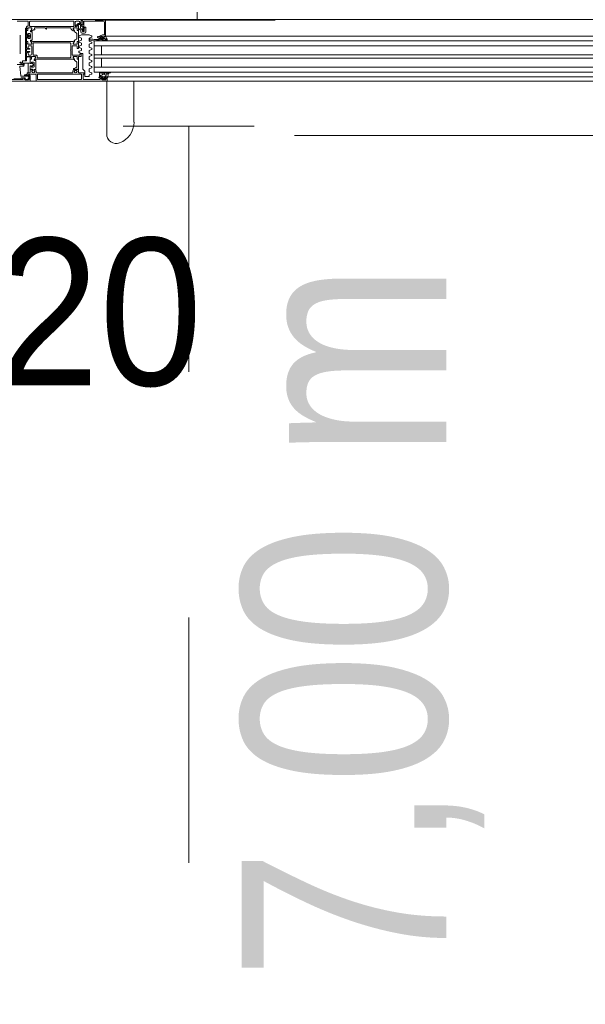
# Model space of a CAD drawing. Header units: centimetres. Extents: x -2424 to 2260, y -130 to 3012.
# Tile 41 of 81: x 392 to 461, y 900 to 1020. Entities that reach past the tile are written whole.
import ezdxf

# ---------------------------------------------------------------- set-up
doc = ezdxf.new("R2010")
doc.units = ezdxf.units.CM
doc.linetypes.add('Dash', pattern=[60, 30, -30])
doc.linetypes.add('Długa kreska', pattern=[142.875, 95.25, -47.625])
for name, color, linetype, lineweight in [('A-DETL', 90, 'Continuous', 9), ('A-DETL-GENF', 92, 'Continuous', 13), ('A-DOOR', 31, 'Continuous', 13), ('G-ANNO-TEXT', 231, 'Continuous', 13)]:
    doc.layers.add(name, color=color, linetype=linetype, lineweight=lineweight)
doc.styles.add('Arial', font='arial.ttf', dxfattribs={"width": 0.9, "height": 18})
doc.styles.add('Arial Narrow_3', font='ARIALN.TTF', dxfattribs={"height": 25})

msp = doc.modelspace()

# ---------------------------------------------------------------- linework, layer by layer
at = {"layer": 'A-DETL', "color": 251, "linetype": 'Dash', "lineweight": 9}
for p, q in [((423.39, 1019.9), (401.39, 1019.9)), ((420.84, 1006.95), (404.84, 1006.95))]:
    msp.add_line(p, q, dxfattribs=at)
at = {"layer": 'A-DETL', "color": 251, "linetype": 'Długa kreska', "lineweight": 9}
msp.add_line((1235.38, 1005.83), (294.38, 1005.83), dxfattribs=at)
at = {"layer": 'A-DETL', "color": 251, "linetype": 'Dash', "lineweight": 9}
for points, knots in [([(-555.62, 1472.57), (-478.91, 1472.57), (-450.62, 1472.57), (-439.12, 1472.57), (-439.12, 1461.07), (-439.12, 1432.79), (-439.12, 1329.11), (-439.12, 1326.28), (-439.12, 1289.33), (-402.17, 1289.33), (-399.34, 1289.33), (54.38, 1289.33), (347.2, 1289.33), (391.67, 1289.33), (413.88, 1267.11), (413.88, 1211.15), (413.88, 1019.9)], [0, 0, 0, 0, 1.274059, 1.834911, 2.395763, 3.964714, 5.438832, 7.007784, 7.847024, 8.686264, 14.083246, 22.278473, 30.929004, 34.961158, 36.402966, 39.45005, 39.45005, 39.45005, 39.45005]), ([(412.84, 1006.95), (412.84, 497.96), (412.84, 435.33), (370.99, 410.92), (291.38, 409.33)], [0, 0, 0, 0, 6.781245, 8.866954, 8.866954, 8.866954, 8.866954])]:
    msp.add_open_spline(points, degree=3, knots=knots, dxfattribs=at)
at = {"layer": 'A-DETL-GENF', "color": 251, "lineweight": 9}
for p, q in [((489.38, 1019.98), (338.38, 1019.98)), ((406.23, 1017.98), (472.96, 1017.98)), ((468.38, 1017.38), (406.23, 1017.38)), ((468.38, 1016.78), (406.23, 1016.78)), ((468.38, 1015.68), (406.23, 1015.68)), ((468.38, 1015.28), (406.23, 1015.28)), ((468.38, 1014.18), (406.23, 1014.18)), ((468.38, 1013.58), (406.23, 1013.58)), ((468.38, 1012.98), (406.23, 1012.98)), ((339.28, 1012.48), (488.48, 1012.48))]:
    msp.add_line(p, q, dxfattribs=at)
at = {"layer": 'A-DOOR', "color": 251, "lineweight": 9}
for p, q in [((393.18, 1019.81), (391.89, 1019.81)), ((393.03, 1018.98), (393.03, 1019.12)), ((393.05, 1018.9), (393.05, 1018.95)), ((393.08, 1019.17), (393.18, 1019.17)), ((393.19, 1018.96), (393.19, 1018.69)), ((393.19, 1018.92), (393.19, 1018.68)), ((393.63, 1018.98), (393.21, 1018.98)), ((393.23, 1019.22), (393.23, 1019.76)), ((393.57, 1018.97), (393.24, 1018.97)), ((393.4, 1019.73), (393.4, 1019.2)), ((398.75, 1019.78), (393.45, 1019.78)), ((393.45, 1019.15), (398.75, 1019.15)), ((393.98, 1018.94), (394.02, 1018.75)), ((395.26, 1018.98), (394.01, 1018.98)), ((395.28, 1018.95), (395.28, 1018.96)), ((398.38, 1018.98), (395.45, 1018.98)), ((399.2, 1018.98), (398.78, 1018.98)), ((398.8, 1019.2), (398.8, 1019.73)), ((398.83, 1018.97), (399.17, 1018.97)), ((398.97, 1019.7), (398.97, 1019.19)), ((399.02, 1019.29), (399.14, 1019.36)), ((399.02, 1019.14), (399.13, 1019.14)), ((399.19, 1019.23), (399.03, 1019.25)), ((399.41, 1019.8), (399.07, 1019.8)), ((399.17, 1019.37), (399.47, 1019.37)), ((399.21, 1019.26), (399.21, 1019.25)), ((399.22, 1018.69), (399.22, 1018.96)), ((399.22, 1018.92), (399.22, 1018.68)), ((399.36, 1019.28), (399.23, 1019.28)), ((399.24, 1019.49), (399.44, 1019.56)), ((399.47, 1019.45), (399.25, 1019.45)), ((399.36, 1018.95), (399.36, 1018.9)), ((399.38, 1019.03), (399.38, 1019.26)), ((399.38, 1019.23), (399.38, 1018.98)), ((399.61, 1019.38), (399.61, 1019.19)), ((399.61, 1019.09), (399.61, 1019.02)), ((399.83, 1019.19), (399.73, 1019.19)), ((399.88, 1019.38), (399.88, 1019.81)), ((399.88, 1018.69), (399.88, 1019.14)), ((402.38, 1019.81), (400.07, 1019.81)), ((400.14, 1019.08), (400.23, 1019.08)), ((400.25, 1019.06), (400.25, 1018.48)), ((402.53, 1019.98), (408.03, 1019.98)), ((402.53, 1018.18), (402.53, 1019.66)), ((392.23, 1015.8), (392.23, 1018.1)), ((392.88, 1018.88), (392.88, 1017.08)), ((393.02, 1017.95), (393.02, 1018)), ((393.03, 1018.69), (393.03, 1018.88)), ((393.03, 1018.6), (393.03, 1018.23)), ((393.03, 1017.72), (393.03, 1017.35)), ((393.05, 1018.03), (393.36, 1018.03)), ((393.36, 1017.92), (393.05, 1017.92)), ((393.16, 1018.66), (393.06, 1018.66)), ((393.16, 1018.65), (393.08, 1018.65)), ((393.1, 1018.14), (393.15, 1018.13)), ((393.15, 1017.82), (393.1, 1017.81)), ((393.18, 1018.15), (393.18, 1018.23)), ((393.18, 1017.73), (393.18, 1017.8)), ((393.37, 1018.1), (393.2, 1018.15)), ((393.2, 1017.8), (393.37, 1017.85)), ((393.23, 1018.28), (393.41, 1018.28)), ((393.39, 1018.06), (393.39, 1018.07)), ((393.39, 1017.88), (393.39, 1017.89)), ((393.51, 1018.18), (393.51, 1017.78)), ((393.52, 1018.59), (393.66, 1018.82)), ((393.52, 1018.5), (393.52, 1018.57)), ((393.69, 1018.48), (393.54, 1018.48)), ((393.71, 1017.5), (393.71, 1018.46)), ((393.99, 1018.72), (393.83, 1018.72)), ((395.43, 1018.83), (395.4, 1018.83)), ((398.88, 1018.59), (398.75, 1018.82)), ((398.89, 1018.52), (398.89, 1018.57)), ((399.11, 1018.34), (398.94, 1018.44)), ((399.16, 1017.7), (399.16, 1018.25)), ((399.35, 1018.66), (399.25, 1018.66)), ((399.25, 1018.65), (399.33, 1018.65)), ((399.38, 1018.88), (399.38, 1018.69)), ((399.38, 1018.6), (399.38, 1017.35)), ((399.4, 1017.88), (399.4, 1017.95)), ((399.43, 1017.99), (399.74, 1018.12)), ((399.72, 1017.72), (399.43, 1017.84)), ((399.59, 1018.73), (399.51, 1018.79)), ((399.65, 1018.48), (399.65, 1018.62)), ((399.67, 1018.9), (399.78, 1018.82)), ((399.76, 1018.13), (400.64, 1018.13)), ((400.1, 1018.33), (399.8, 1018.33)), ((399.85, 1018.7), (399.85, 1018.58)), ((399.91, 1018.6), (399.88, 1018.66)), ((399.9, 1018.53), (400.01, 1018.53)), ((400, 1018.58), (399.96, 1018.58)), ((400.05, 1018.66), (400.05, 1018.63)), ((400.66, 1018.12), (400.97, 1017.99)), ((400.97, 1017.84), (400.68, 1017.72)), ((401, 1017.88), (401, 1017.95)), ((401.68, 1017.83), (401.68, 1017.86)), ((401.71, 1017.9), (402.31, 1018.12)), ((402.21, 1017.95), (401.74, 1017.78)), ((402.18, 1017.92), (402.21, 1017.92)), ((402.23, 1017.89), (402.25, 1017.79)), ((402.28, 1017.83), (402.28, 1017.9)), ((402.28, 1017.76), (402.49, 1017.76)), ((402.33, 1018.13), (402.48, 1018.13)), ((402.43, 1017.78), (402.33, 1017.78)), ((402.48, 1017.93), (402.48, 1017.83)), ((402.52, 1017.79), (402.51, 1017.88)), ((402.63, 1017.98), (402.53, 1017.98)), ((402.53, 1017.92), (402.67, 1017.94)), ((402.63, 1017.98), (408.03, 1017.98)), ((392.88, 1016.97), (392.88, 1015.08)), ((393.03, 1017.08), (393.03, 1017.27)), ((393.03, 1016.54), (393.03, 1016.98)), ((393.05, 1017), (393.05, 1017.05)), ((393.06, 1017.3), (393.16, 1017.3)), ((393.08, 1017.3), (393.16, 1017.3)), ((393.19, 1017.27), (393.19, 1017.03)), ((393.19, 1017.27), (393.19, 1017)), ((393.21, 1016.98), (393.63, 1016.98)), ((393.41, 1017.68), (393.23, 1017.68)), ((393.24, 1016.98), (393.57, 1016.98)), ((393.56, 1016.8), (393.31, 1016.8)), ((393.52, 1017.38), (393.52, 1017.46)), ((393.66, 1017.13), (393.52, 1017.36)), ((393.54, 1017.48), (393.69, 1017.48)), ((393.66, 1016.28), (393.66, 1016.7)), ((393.75, 1017.3), (398.66, 1017.3)), ((393.83, 1017.08), (393.83, 1015.68)), ((398.36, 1017.13), (393.88, 1017.13)), ((398.41, 1016.28), (398.41, 1017.08)), ((398.58, 1016.75), (398.58, 1015.71)), ((399.1, 1016.8), (398.63, 1016.8)), ((398.75, 1017.13), (398.88, 1017.36)), ((398.78, 1016.98), (399.2, 1016.98)), ((399.17, 1016.98), (398.83, 1016.98)), ((398.89, 1017.38), (398.89, 1017.43)), ((398.94, 1017.52), (399.11, 1017.61)), ((399.22, 1017.27), (399.22, 1017.03)), ((399.22, 1017), (399.22, 1017.27)), ((399.33, 1017.3), (399.25, 1017.3)), ((399.25, 1017.3), (399.35, 1017.3)), ((399.36, 1017.05), (399.36, 1017)), ((399.38, 1017.27), (399.38, 1017.08)), ((399.38, 1016.98), (399.38, 1016.51)), ((399.4, 1017.26), (399.4, 1017.32)), ((399.4, 1016.63), (399.4, 1016.69)), ((399.43, 1017.37), (399.72, 1017.49)), ((399.72, 1017.09), (399.43, 1017.21)), ((399.43, 1016.74), (399.72, 1016.86)), ((399.72, 1016.47), (399.43, 1016.58)), ((399.75, 1017.53), (399.75, 1017.67)), ((399.75, 1016.91), (399.75, 1017.05)), ((400.65, 1017.67), (400.65, 1017.41)), ((400.65, 1016.92), (400.65, 1016.66)), ((400.68, 1017.36), (400.97, 1017.24)), ((400.97, 1017.09), (400.68, 1016.97)), ((400.68, 1016.61), (400.97, 1016.49)), ((401, 1017.13), (401, 1017.2)), ((408.03, 1016.78), (401.28, 1016.78)), ((402.04, 1017.69), (401.61, 1017.44)), ((401.64, 1017.53), (401.88, 1017.67)), ((402.06, 1017.54), (401.64, 1017.4)), ((402.19, 1017.7), (402.09, 1017.7)), ((402.23, 1017.53), (402.19, 1017.59)), ((402.43, 1017.41), (402.27, 1017.5)), ((402.46, 1017.5), (402.34, 1017.57)), ((402.75, 1017.39), (402.49, 1017.39)), ((402.77, 1017.48), (402.54, 1017.48)), ((402.74, 1017.54), (402.81, 1017.41)), ((393.02, 1016.11), (393.02, 1016.35)), ((393.03, 1015.53), (393.03, 1015.92)), ((393.05, 1016.38), (393.39, 1016.38)), ((393.39, 1016.08), (393.05, 1016.08)), ((393.22, 1016.48), (393.07, 1016.48)), ((393.07, 1015.98), (393.22, 1015.98)), ((393.48, 1015.48), (393.08, 1015.48)), ((393.4, 1016.44), (393.26, 1016.5)), ((393.26, 1015.95), (393.4, 1016.02)), ((393.31, 1015.66), (393.56, 1015.66)), ((393.42, 1016.41), (393.42, 1016.41)), ((393.42, 1016.04), (393.42, 1016.05)), ((393.48, 1015.19), (393.48, 1015.38)), ((393.5, 1015.4), (393.5, 1015.45)), ((393.64, 1015.46), (393.64, 1015.19)), ((393.64, 1015.42), (393.64, 1015.18)), ((393.66, 1015.76), (393.66, 1016.18)), ((394.08, 1015.48), (393.66, 1015.48)), ((394.02, 1015.47), (393.69, 1015.47)), ((393.88, 1015.63), (394.25, 1015.63)), ((393.97, 1015.09), (394.11, 1015.32)), ((394.3, 1015.58), (394.3, 1015.38)), ((394.35, 1015.33), (398.36, 1015.33)), ((398.41, 1015.38), (398.41, 1016.18)), ((398.63, 1015.66), (399.48, 1015.66)), ((398.88, 1015.09), (398.75, 1015.32)), ((399.2, 1015.48), (398.78, 1015.48)), ((398.83, 1015.47), (399.17, 1015.47)), ((399.22, 1015.19), (399.22, 1015.46)), ((399.22, 1015.42), (399.22, 1015.18)), ((399.36, 1015.45), (399.36, 1015.4)), ((399.63, 1015.48), (399.38, 1015.48)), ((399.38, 1015.38), (399.38, 1015.19)), ((399.4, 1016), (399.4, 1016.07)), ((399.43, 1016.11), (399.72, 1016.23)), ((399.74, 1015.83), (399.43, 1015.96)), ((399.68, 1015.75), (399.68, 1015.53)), ((399.75, 1016.28), (399.75, 1016.42)), ((399.85, 1015.83), (399.76, 1015.83)), ((399.9, 1013.97), (399.9, 1015.78)), ((400.65, 1016.17), (400.65, 1015.91)), ((400.65, 1015.42), (400.65, 1015.16)), ((400.97, 1016.34), (400.68, 1016.22)), ((400.68, 1015.86), (400.97, 1015.74)), ((400.97, 1015.59), (400.68, 1015.47)), ((401, 1016.38), (401, 1016.45)), ((401, 1015.63), (401, 1015.7)), ((392.21, 1014.24), (392.33, 1013.1)), ((392.23, 1014.75), (392.27, 1014.78)), ((392.48, 1014.53), (392.23, 1014.7)), ((392.56, 1014.29), (392.26, 1014.3)), ((392.34, 1014.78), (392.65, 1014.62)), ((392.62, 1014.53), (392.51, 1014.52)), ((392.66, 1014.5), (392.65, 1014.51)), ((393.48, 1015.1), (393.48, 1014.74)), ((393.48, 1014.22), (393.48, 1013.96)), ((393.61, 1015.16), (393.51, 1015.16)), ((393.61, 1015.15), (393.53, 1015.15)), ((393.55, 1014.64), (393.6, 1014.63)), ((393.6, 1014.33), (393.55, 1014.32)), ((393.63, 1014.66), (393.63, 1014.73)), ((393.63, 1014.23), (393.63, 1014.31)), ((393.68, 1014.78), (393.86, 1014.78)), ((393.86, 1014.18), (393.68, 1014.18)), ((393.96, 1014.68), (393.96, 1014.28)), ((393.97, 1015), (393.97, 1015.07)), ((394.14, 1014.98), (393.99, 1014.98)), ((394.16, 1013.92), (394.16, 1014.96)), ((398.66, 1015.16), (394.2, 1015.16)), ((398.89, 1015.02), (398.89, 1015.07)), ((399.11, 1014.84), (398.94, 1014.94)), ((399.16, 1014.24), (399.16, 1014.75)), ((399.35, 1015.16), (399.25, 1015.16)), ((399.25, 1015.15), (399.33, 1015.15)), ((399.38, 1015.1), (399.38, 1013.99)), ((400.65, 1014.67), (400.65, 1014.41)), ((400.68, 1015.11), (400.97, 1014.99)), ((400.97, 1014.84), (400.68, 1014.72)), ((400.68, 1014.36), (400.97, 1014.24)), ((401, 1014.88), (401, 1014.95)), ((401, 1014.13), (401, 1014.2)), ((408.03, 1014.18), (401.28, 1014.18)), ((392.38, 1013.06), (393.22, 1013.06)), ((393.08, 1013.36), (393.08, 1013.43)), ((393.13, 1013.48), (393.43, 1013.48)), ((394.13, 1013.31), (393.13, 1013.31)), ((393.48, 1013.53), (393.48, 1013.83)), ((393.48, 1013.11), (393.48, 1012.93)), ((393.5, 1013.94), (393.74, 1013.92)), ((393.53, 1013.88), (393.72, 1013.88)), ((393.71, 1013.75), (393.68, 1013.75)), ((393.74, 1013.74), (393.7, 1013.74)), ((393.74, 1013.86), (393.74, 1013.78)), ((393.76, 1013.9), (393.76, 1013.76)), ((393.92, 1013.76), (393.92, 1013.88)), ((393.93, 1013.78), (393.94, 1013.86)), ((393.94, 1013.9), (394.14, 1013.9)), ((393.97, 1013.74), (393.94, 1013.74)), ((393.96, 1013.88), (394, 1013.88)), ((393.99, 1013.75), (393.96, 1013.75)), ((394.18, 1012.53), (394.18, 1013.26)), ((394.2, 1013.68), (394.2, 1013.53)), ((394.25, 1013.48), (398.61, 1013.48)), ((394.35, 1013.26), (394.35, 1012.73)), ((399.7, 1013.31), (394.4, 1013.31)), ((398.66, 1013.53), (398.66, 1013.68)), ((398.75, 1013.92), (398.75, 1014.01)), ((398.92, 1013.9), (398.77, 1013.9)), ((398.86, 1013.88), (398.9, 1013.88)), ((398.89, 1013.75), (398.86, 1013.75)), ((398.88, 1013.74), (398.92, 1013.74)), ((398.92, 1013.86), (398.92, 1013.78)), ((398.94, 1013.76), (398.94, 1013.88)), ((399.1, 1013.9), (399.1, 1013.76)), ((399.11, 1013.78), (399.12, 1013.86)), ((399.33, 1013.94), (399.12, 1013.92)), ((399.12, 1013.74), (399.15, 1013.74)), ((399.14, 1013.88), (399.33, 1013.88)), ((399.17, 1013.75), (399.14, 1013.75)), ((399.38, 1013.83), (399.38, 1013.53)), ((399.43, 1013.48), (399.52, 1013.48)), ((399.62, 1013.48), (400.02, 1013.48)), ((399.75, 1012.73), (399.75, 1013.26)), ((399.92, 1013.26), (399.92, 1012.73)), ((400.12, 1013.7), (399.93, 1013.9)), ((400.02, 1013.31), (399.97, 1013.31)), ((400.07, 1013.43), (400.07, 1013.36)), ((400.15, 1013.08), (400.15, 1013.63)), ((400.6, 1013.03), (400.2, 1013.03)), ((400.65, 1013.92), (400.65, 1013.66)), ((400.65, 1013.17), (400.65, 1013.08)), ((400.97, 1014.09), (400.68, 1013.97)), ((400.68, 1013.61), (400.97, 1013.49)), ((400.97, 1013.34), (400.68, 1013.22)), ((401, 1013.38), (401, 1013.45)), ((401.87, 1012.91), (401.87, 1012.93)), ((401.92, 1012.98), (402.2, 1012.98)), ((402.19, 1013.01), (401.98, 1013.01)), ((402.05, 1013.01), (402.05, 1013.13)), ((402.09, 1013.53), (402.11, 1013.47)), ((402.1, 1013.18), (402.21, 1013.18)), ((402.19, 1013.47), (402.21, 1013.53)), ((402.25, 1013.2), (402.29, 1013.27)), ((402.29, 1013.53), (402.31, 1013.47)), ((402.29, 1012.88), (402.29, 1013.01)), ((402.34, 1013.3), (402.56, 1013.3)), ((402.37, 1012.96), (402.37, 1012.85)), ((402.39, 1013.47), (402.41, 1013.53)), ((402.48, 1013.01), (402.42, 1013.01)), ((402.49, 1013.53), (402.51, 1013.47)), ((402.53, 1012.85), (402.53, 1012.96)), ((402.59, 1013.47), (402.61, 1013.53)), ((402.6, 1013.27), (402.64, 1013.2)), ((402.61, 1013.01), (402.61, 1012.88)), ((402.69, 1013.52), (402.69, 1013.48)), ((402.69, 1013.18), (402.75, 1013.18)), ((402.7, 1012.98), (402.83, 1012.98)), ((402.88, 1012.93), (402.88, 1012.53)), ((402.97, 1013.27), (402.95, 1012.97)), ((402.95, 1012.98), (408.03, 1012.98)), ((402.99, 1013.56), (403.25, 1013.56)), ((403.26, 1013.48), (403.13, 1013.45)), ((403.25, 1013.53), (403.28, 1013.55)), ((381.63, 1012.48), (393.43, 1012.48)), ((392.57, 1012.65), (391.28, 1012.65)), ((392.33, 1012.73), (391.48, 1012.73)), ((392.38, 1012.83), (392.38, 1012.78)), ((392.8, 1012.88), (392.59, 1012.88)), ((392.8, 1012.76), (392.85, 1012.76)), ((393.25, 1012.63), (392.85, 1012.63)), ((393.25, 1012.76), (393.3, 1012.76)), ((393.43, 1012.88), (393.3, 1012.88)), ((393.48, 1012.53), (393.48, 1012.83)), ((402.83, 1012.48), (394.23, 1012.48)), ((394.4, 1012.68), (399.7, 1012.68)), ((399.97, 1012.68), (401.97, 1012.68)), ((401.97, 1012.86), (401.92, 1012.86)), ((402.02, 1012.73), (402.02, 1012.81)), ((402.33, 1012.69), (402.23, 1012.79)), ((402.25, 1012.85), (402.26, 1012.85)), ((402.25, 1012.63), (402.65, 1012.63)), ((402.53, 1012.68), (402.36, 1012.68)), ((402.42, 1012.8), (402.48, 1012.8)), ((402.67, 1012.79), (402.56, 1012.69)), ((402.64, 1012.85), (402.65, 1012.85)), ((402.81, 1012.48), (402.81, 1006)), ((402.83, 1012.48), (408.03, 1012.48)), ((406.14, 1007.46), (406.14, 1012.48))]:
    msp.add_line(p, q, dxfattribs=at)
at = {"layer": 'A-DOOR', "color": 251, "lineweight": 9, "flags": 128}
for points in [[(391.03, 1019.98), (399.68, 1019.98), (399.68, 1019.64), (399.57, 1019.53), (399.51, 1019.53), (399.51, 1019.7)], [(393.02, 1018.15), (393.02, 1018.93), (392.93, 1018.93)], [(393.54, 1018.62), (393.68, 1018.86), (393.68, 1018.93)], [(395.43, 1018.96), (395.43, 1018.89), (395.45, 1018.87), (395.45, 1018.85)], [(398.73, 1018.93), (398.73, 1018.86), (398.86, 1018.62)], [(399.23, 1019.24), (399.23, 1019.28), (399.33, 1019.28)], [(399.51, 1019.53), (399.58, 1019.53), (399.63, 1019.59)], [(399.66, 1019.58), (399.75, 1019.4), (399.63, 1019.4)], [(399.72, 1019.2), (399.68, 1019.27), (399.68, 1019.33), (399.83, 1019.33)], [(399.83, 1019.86), (399.73, 1019.86), (399.73, 1019.98), (402.68, 1019.98), (402.68, 1018.03)], [(400.02, 1019.76), (400.02, 1018.68), (400.03, 1018.68)], [(400.06, 1018.58), (400.06, 1018.83), (400.09, 1019.03)], [(392.93, 1017.03), (393.02, 1017.03), (393.02, 1017.81)], [(393.18, 1018.12), (393.18, 1018.13), (393.18, 1018.13), (393.05, 1018.12)], [(393.05, 1017.84), (393.18, 1017.84), (393.18, 1017.82), (393.18, 1017.84)], [(393.02, 1016.53), (393.02, 1017.02), (392.93, 1017.02)], [(393.21, 1016.7), (393.21, 1016.49), (393.08, 1016.49)], [(393.68, 1017.03), (393.68, 1017.1), (393.54, 1017.33)], [(398.86, 1017.33), (398.73, 1017.1), (398.73, 1017.03)], [(399.33, 1016.46), (399.2, 1016.46), (399.2, 1016.7)], [(408.03, 1017.38), (401.28, 1017.38), (401.28, 1013.58), (408.03, 1013.58)], [(402.18, 1016.78), (402.18, 1015.68), (401.28, 1015.68), (408.03, 1015.68)], [(402.29, 1017.62), (402.25, 1017.68), (402.59, 1017.68)], [(392.93, 1015.03), (393.02, 1015.03), (393.02, 1015.93)], [(393.08, 1015.97), (393.21, 1015.97), (393.21, 1015.76)], [(393.99, 1015.12), (394.13, 1015.36), (394.13, 1015.43)], [(398.73, 1015.43), (398.73, 1015.36), (398.86, 1015.12)], [(399.53, 1015.71), (399.53, 1015.8), (399.63, 1015.8)], [(398.77, 1014.03), (398.88, 1014.03), (399.11, 1014.16)], [(402.18, 1014.18), (402.18, 1015.28), (401.28, 1015.28), (408.03, 1015.28)], [(401.95, 1013.04), (401.95, 1013.44), (402.01, 1013.54)], [(402.25, 1012.93), (402.25, 1012.88), (402.15, 1012.88), (402.15, 1012.73)], [(402.75, 1012.73), (402.75, 1012.88), (402.65, 1012.88), (402.65, 1012.93)], [(402.91, 1012.93), (402.91, 1013.01), (402.71, 1013.01)], [(392.87, 1012.78), (392.87, 1012.88), (392.43, 1012.88)], [(392.54, 1012.83), (392.54, 1012.8), (392.62, 1012.8), (392.62, 1012.7)], [(392.75, 1012.73), (392.75, 1012.78), (392.85, 1012.78), (392.85, 1012.83)], [(393.43, 1012.88), (393.23, 1012.88), (393.23, 1012.78)], [(393.25, 1012.83), (393.25, 1012.78), (393.35, 1012.78), (393.35, 1012.73)]]:
    msp.add_lwpolyline(points, dxfattribs=at)
for points in [[(392.58, 1014.68), (393.47, 1014.68), (393.47, 1015.38), (393.47, 1014.68)], [(393.03, 1015.38), (393.03, 1014.99)], [(393.42, 1015.43), (393.08, 1015.43)], [(392.53, 1014.89), (392.53, 1014.73)], [(392.98, 1014.94), (392.58, 1014.94)], [(393.2, 1014.68), (393.47, 1014.68), (393.47, 1014.61), (393.63, 1014.61), (393.64, 1014.67), (393.63, 1014.61), (393.47, 1014.61), (393.47, 1014.68)], [(393.21, 1013.55), (393.21, 1014.65)], [(393.64, 1014.29), (393.63, 1014.35), (393.47, 1014.35), (393.47, 1013.55), (393.47, 1014.35), (393.63, 1014.35)], [(393.69, 1014.68), (393.84, 1014.56)], [(393.84, 1014.4), (393.69, 1014.28)], [(393.42, 1013.5), (393.26, 1013.5)]]:
    msp.add_lwpolyline(points, close=True, dxfattribs=at)
at = {"layer": 'A-DOOR', "color": 251, "lineweight": 9}
for centre, radius, start, end in [((392.93, 1018.88), 0.05, 90, 180), ((393.08, 1019.12), 0.05, 90, 180), ((393.02, 1018.95), 0.03, 0, 70.5288), ((393.18, 1019.76), 0.05, 0, 90), ((393.18, 1019.22), 0.05, 270, 0), ((393.21, 1018.96), 0.02, 90, 180), ((393.24, 1018.92), 0.05, 90, 180), ((393.45, 1019.73), 0.05, 90, 180), ((393.45, 1019.2), 0.05, 180, 270), ((393.57, 1018.87), 0.1, 330, 90), ((393.63, 1018.93), 0.05, 0, 90), ((394.01, 1018.95), 0.03, 90, 191), ((395.26, 1018.96), 0.02, 0, 90), ((395.4, 1018.95), 0.12, 180, 270), ((395.45, 1018.96), 0.02, 90, 180), ((398.38, 1018.93), 0.05, 17.7484, 90), ((398.9, 1019.09), 0.5, 197.7484, 264.3774), ((398.78, 1018.93), 0.05, 90, 180), ((398.83, 1018.87), 0.1, 90, 210), ((398.75, 1019.73), 0.05, 0, 90), ((398.75, 1019.2), 0.05, 270, 0), ((399.07, 1019.7), 0.1, 90, 180), ((399.02, 1019.19), 0.05, 180, 270), ((399.03, 1019.27), 0.02, 121.185, 264.5), ((399.13, 1019.24), 0.1, 270, 0), ((399.17, 1019.32), 0.05, 90, 121.185), ((399.17, 1018.92), 0.05, 0, 90), ((399.19, 1019.25), 0.02, 264.5, 0), ((399.2, 1018.96), 0.02, 0, 90), ((399.23, 1019.26), 0.02, 90, 180), ((399.25, 1019.47), 0.02, 108.9046, 270), ((399.33, 1019.23), 0.05, 0, 90), ((399.36, 1019.26), 0.02, 0, 90), ((399.39, 1018.95), 0.03, 109.4712, 180), ((399.68, 1019.03), 0.3, 180, 235), ((399.41, 1019.7), 0.1, 0, 90), ((399.46, 1019.52), 0.04, 23.8174, 108.9046), ((399.47, 1019.41), 0.04, 270, 90), ((399.51, 1019.55), 0.02, 203.8174, 270), ((399.63, 1019.38), 0.02, 90, 180), ((399.61, 1019.14), 0.05, 270, 90), ((399.76, 1019.02), 0.15, 180, 235), ((399.65, 1019.57), 0.02, 23.8387, 138.5763), ((399.7, 1019.28), 0.02, 180, 207), ((399.73, 1019.21), 0.02, 207, 270), ((399.83, 1019.81), 0.05, 0, 90), ((399.83, 1019.38), 0.05, 270, 0), ((399.83, 1019.14), 0.05, 0, 90), ((400.07, 1019.76), 0.05, 90, 180), ((400.14, 1019.03), 0.05, 90, 170.9097), ((400.23, 1019.06), 0.02, 0, 90), ((402.38, 1019.66), 0.15, 0, 90), ((393.05, 1018.15), 0.03, 180, 270), ((393.05, 1018), 0.03, 90, 180), ((393.05, 1017.95), 0.03, 180, 270), ((393.05, 1017.81), 0.03, 90, 180), ((393.02, 1018.9), 0.03, 289.4712, 0), ((393.06, 1018.69), 0.03, 180, 270), ((393.08, 1018.6), 0.05, 90, 180), ((393.13, 1018.23), 0.1, 180, 255), ((393.13, 1017.72), 0.1, 105, 180), ((393.15, 1018.15), 0.025, 255, 0), ((393.15, 1017.8), 0.025, 0, 105), ((393.16, 1018.69), 0.03, 270, 0), ((393.16, 1018.68), 0.03, 270, 0), ((393.23, 1018.23), 0.05, 90, 180), ((393.2, 1018.13), 0.02, 75, 170), ((393.2, 1017.82), 0.02, 190, 285), ((393.23, 1017.73), 0.05, 180, 270), ((393.36, 1018.06), 0.03, 270, 0), ((393.36, 1017.89), 0.03, 0, 90), ((393.36, 1018.07), 0.03, 0, 75), ((393.36, 1017.88), 0.03, 285, 0), ((393.41, 1018.18), 0.1, 0, 90), ((393.41, 1017.78), 0.1, 270, 0), ((393.57, 1018.57), 0.05, 150, 180), ((393.54, 1018.5), 0.02, 180, 270), ((393.55, 1018.61), 0.0138, 150, 276.1407), ((393.5, 1019.09), 0.5, 276.1407, 311.0252), ((393.69, 1018.46), 0.02, 0, 90), ((393.99, 1018.75), 0.03, 270, 11), ((395.45, 1018.89), 0.02, 180, 225), ((395.43, 1018.85), 0.02, 270, 0), ((395.43, 1018.85), 0.02, 0, 45), ((398.85, 1018.61), 0.0138, 264.3774, 30), ((398.84, 1018.57), 0.05, 0, 30), ((398.99, 1018.52), 0.1, 180, 240), ((399.06, 1018.25), 0.1, 0, 60), ((399.25, 1018.69), 0.03, 180, 270), ((399.25, 1018.68), 0.03, 180, 270), ((399.33, 1018.6), 0.05, 0, 90), ((399.35, 1018.69), 0.03, 270, 0), ((399.39, 1018.9), 0.03, 180, 250.5288), ((399.45, 1017.95), 0.05, 112.5, 180), ((399.45, 1017.88), 0.05, 180, 247.5), ((399.52, 1018.62), 0.125, 0, 55), ((399.8, 1018.48), 0.15, 180, 270), ((399.7, 1017.67), 0.05, 0, 67.5), ((399.76, 1018.08), 0.05, 90, 112.5), ((399.7, 1018.7), 0.15, 0, 55), ((399.9, 1018.58), 0.05, 180, 270), ((399.93, 1018.69), 0.05, 180, 207), ((399.96, 1018.63), 0.05, 207, 270), ((400, 1018.63), 0.05, 270, 0), ((400.01, 1018.58), 0.05, 270, 0), ((400.03, 1018.66), 0.02, 0, 90), ((400.1, 1018.48), 0.15, 270, 0), ((400.64, 1018.08), 0.05, 67.5, 90), ((400.7, 1017.67), 0.05, 112.5, 180), ((400.95, 1017.95), 0.05, 7.1452, 67.5), ((400.95, 1017.88), 0.05, 292.5, 352.8548), ((401.73, 1017.86), 0.05, 110, 180), ((401.73, 1017.83), 0.05, 180, 290), ((401.29, 1018.66), 1.15, 297.1697, 319.1518), ((402.18, 1017.89), 0.03, 90, 139.1518), ((402.23, 1017.9), 0.05, 0, 110), ((402.21, 1017.89), 0.03, 7.0564, 90), ((402.28, 1017.79), 0.03, 187.0564, 270), ((402.33, 1017.83), 0.05, 180, 270), ((402.33, 1018.08), 0.05, 90, 110), ((402.43, 1017.83), 0.05, 270, 0), ((402.48, 1018.18), 0.05, 270, 0), ((402.53, 1017.93), 0.05, 90, 180), ((402.49, 1017.79), 0.03, 270, 7.2077), ((402.54, 1017.89), 0.03, 100.9941, 188.118), ((402.63, 1018.03), 0.05, 270, 0), ((402.68, 1017.92), 0.03, 11.4268, 102.3565), ((403.64, 1018.11), 0.95, 191.4268, 214.051), ((392.93, 1017.08), 0.05, 180, 270), ((392.93, 1016.97), 0.05, 90, 180), ((393.07, 1016.53), 0.05, 180, 270), ((393.08, 1017.35), 0.05, 180, 270), ((393.06, 1017.27), 0.03, 90, 180), ((393.02, 1017.05), 0.03, 0, 70.5288), ((393.02, 1017), 0.03, 289.4712, 0), ((393.08, 1016.54), 0.05, 180, 270), ((393.16, 1017.27), 0.03, 0, 90), ((393.16, 1017.27), 0.03, 0, 90), ((393.24, 1017.03), 0.05, 180, 270), ((393.21, 1017), 0.02, 180, 270), ((393.31, 1016.7), 0.1, 90, 180), ((393.24, 1016.47), 0.03, 65, 158.2882), ((393.54, 1017.46), 0.02, 90, 180), ((393.57, 1017.38), 0.05, 180, 210), ((393.55, 1017.34), 0.0138, 84.6714, 210), ((393.51, 1016.86), 0.5, 61.1395, 84.6714), ((393.56, 1016.7), 0.1, 0, 90), ((393.57, 1017.08), 0.1, 270, 30), ((393.63, 1017.03), 0.05, 270, 0), ((393.69, 1017.5), 0.02, 270, 0), ((393.88, 1017.08), 0.05, 90, 180), ((398.36, 1017.08), 0.05, 0, 90), ((398.63, 1016.75), 0.05, 90, 180), ((398.9, 1016.86), 0.5, 95.3286, 118.8605), ((398.83, 1017.08), 0.1, 150, 270), ((398.78, 1017.03), 0.05, 180, 270), ((398.85, 1017.34), 0.0138, 330, 95.3286), ((398.84, 1017.38), 0.05, 330, 0), ((398.99, 1017.43), 0.1, 120, 180), ((399.1, 1016.7), 0.1, 0, 90), ((399.06, 1017.7), 0.1, 300, 0), ((399.17, 1017.03), 0.05, 270, 0), ((399.2, 1017), 0.02, 270, 0), ((399.25, 1017.27), 0.03, 90, 180), ((399.25, 1017.27), 0.03, 90, 180), ((399.33, 1017.35), 0.05, 270, 0), ((399.33, 1016.51), 0.05, 270, 0), ((399.35, 1017.27), 0.03, 0, 90), ((399.39, 1017.05), 0.03, 109.4712, 180), ((399.39, 1017), 0.03, 180, 250.5288), ((399.45, 1017.32), 0.05, 112.5, 180), ((399.45, 1017.26), 0.05, 180, 247.5), ((399.45, 1016.69), 0.05, 112.5, 180), ((399.45, 1016.63), 0.05, 180, 247.5), ((399.7, 1017.53), 0.05, 292.5, 0), ((399.7, 1017.05), 0.05, 0, 67.5), ((399.7, 1016.91), 0.05, 292.5, 0), ((400.7, 1017.41), 0.05, 180, 247.5), ((400.7, 1016.92), 0.05, 112.5, 180), ((400.7, 1016.66), 0.05, 180, 247.5), ((400.79, 1017.56), 0.08, 74.699, 256.5296), ((401.51, 1020.38), 2.99, 255.7723, 272.1183), ((401.51, 1020.38), 2.83, 255.7856, 268.4777), ((400.95, 1017.2), 0.05, 7.1452, 67.5), ((400.95, 1017.13), 0.05, 292.5, 352.8548), ((401.46, 1018.35), 0.8, 268.4714, 296.3861), ((401.68, 1017.46), 0.075, 121.1063, 200.0149), ((401.62, 1017.47), 0.08, 272.1106, 289.0101), ((402.09, 1017.6), 0.1, 90, 120.3836), ((402.03, 1017.61), 0.08, 289.0101, 333.0444), ((402.15, 1017.56), 0.05, 36.3666, 153.0444), ((402.19, 1017.63), 0.0764, 29.9329, 94.2645), ((402.32, 1017.6), 0.12, 216.3666, 241.3666), ((402.42, 1017.72), 0.17, 216.4634, 241.4634), ((402.49, 1017.51), 0.12, 241.3666, 270.0039), ((402.54, 1017.65), 0.17, 241.4634, 270.0728), ((402.59, 1017.62), 0.06, 33.3021, 90), ((404.01, 1018.77), 1.78, 219.1355, 223.7266), ((402.7, 1017.52), 0.04, 29.6254, 45.0361), ((402.75, 1017.51), 0.12, 271.9923, 34.051), ((393.05, 1016.35), 0.03, 90, 180), ((393.05, 1016.11), 0.03, 180, 270), ((393.07, 1015.93), 0.05, 90, 180), ((393.08, 1015.92), 0.05, 90, 180), ((393.08, 1015.53), 0.05, 180, 270), ((393.08, 1015.38), 0.05, 90, 180), ((393.08, 1015.38), 0.05, 90, 180), ((393.31, 1015.76), 0.1, 180, 270), ((393.24, 1015.98), 0.03, 201.7118, 295), ((393.39, 1016.41), 0.03, 270, 0), ((393.39, 1016.05), 0.03, 0, 90), ((393.39, 1016.41), 0.03, 0, 65), ((393.39, 1016.04), 0.03, 295, 0), ((393.42, 1015.38), 0.05, 0, 90), ((393.42, 1015.38), 0.05, 0, 90), ((393.47, 1015.45), 0.03, 0, 70.5288), ((393.47, 1015.4), 0.03, 289.4712, 0), ((393.56, 1015.76), 0.1, 270, 0), ((393.66, 1015.46), 0.02, 90, 180), ((393.69, 1015.42), 0.05, 90, 180), ((393.6, 1016.23), 0.0725, 316.3972, 43.6028), ((393.88, 1015.68), 0.05, 180, 270), ((394.02, 1015.37), 0.1, 330, 90), ((394.08, 1015.43), 0.05, 0, 90), ((394.25, 1015.58), 0.05, 0, 90), ((394.35, 1015.38), 0.05, 180, 270), ((398.36, 1015.38), 0.05, 270, 0), ((398.35, 1016.23), 0.0725, 316.3972, 43.6028), ((398.63, 1015.71), 0.05, 180, 270), ((398.78, 1015.43), 0.05, 90, 180), ((398.83, 1015.37), 0.1, 90, 210), ((399.17, 1015.42), 0.05, 0, 90), ((399.2, 1015.46), 0.02, 0, 90), ((399.39, 1015.45), 0.03, 109.4712, 180), ((399.39, 1015.4), 0.03, 180, 250.5288), ((399.45, 1016.07), 0.05, 112.5, 180), ((399.45, 1016), 0.05, 180, 247.5), ((399.48, 1015.71), 0.05, 270, 0), ((399.63, 1015.75), 0.05, 0, 90), ((399.63, 1015.53), 0.05, 270, 0), ((399.7, 1016.42), 0.05, 0, 67.5), ((399.7, 1016.28), 0.05, 292.5, 0), ((399.76, 1015.88), 0.05, 247.5, 270), ((399.85, 1015.78), 0.05, 0, 90), ((400.7, 1016.17), 0.05, 112.5, 180), ((400.7, 1015.91), 0.05, 180, 247.5), ((400.7, 1015.42), 0.05, 112.5, 180), ((400.95, 1016.45), 0.05, 7.1452, 67.5), ((400.95, 1016.38), 0.05, 292.5, 352.8548), ((400.95, 1015.7), 0.05, 7.1452, 67.5), ((400.95, 1015.63), 0.05, 292.5, 352.8548), ((392.07, 1012.51), 2, 86.7837, 95.3952), ((392.04, 1012.01), 2.5, 76.469, 86.7837), ((392.24, 1014.73), 0.03, 118, 236), ((392.26, 1014.25), 0.05, 88.6082, 186), ((392.31, 1014.7), 0.08, 66, 118), ((392.51, 1014.57), 0.05, 236, 273), ((392.58, 1014.89), 0.05, 90, 180), ((392.58, 1014.89), 0.05, 90, 180), ((392.58, 1014.73), 0.05, 180, 270), ((392.58, 1014.73), 0.05, 180, 270), ((392.56, 1014.48), 0.185, 268.6082, 7.0666), ((392.62, 1014.49), 0.04, 37, 93), ((392.63, 1014.48), 0.035, 256.469, 37), ((392.58, 1014.48), 0.16, 7.0666, 64), ((392.93, 1015.08), 0.05, 180, 270), ((392.98, 1014.99), 0.05, 270, 0), ((392.98, 1014.99), 0.05, 270, 0), ((393.16, 1014.65), 0.05, 0, 36.8699), ((393.16, 1014.65), 0.05, 0, 36.8699), ((393.51, 1015.19), 0.03, 180, 270), ((393.53, 1015.1), 0.05, 90, 180), ((393.58, 1014.74), 0.1, 180, 255), ((393.58, 1014.22), 0.1, 105, 180), ((393.6, 1014.66), 0.025, 255, 0), ((393.6, 1014.31), 0.025, 0, 105), ((393.61, 1015.19), 0.03, 270, 0), ((393.61, 1015.18), 0.03, 270, 0), ((393.68, 1014.73), 0.05, 90, 180), ((393.68, 1014.23), 0.05, 180, 270), ((393.67, 1014.66), 0.03, 50, 165), ((393.67, 1014.66), 0.03, 50, 165), ((393.67, 1014.3), 0.03, 195, 310), ((393.67, 1014.3), 0.03, 195, 310), ((393.78, 1014.48), 0.1, 310, 50), ((393.78, 1014.48), 0.1, 310, 50), ((393.86, 1014.68), 0.1, 0, 90), ((393.86, 1014.28), 0.1, 270, 0), ((394.02, 1015.07), 0.05, 150, 180), ((393.99, 1015), 0.02, 180, 270), ((394, 1015.11), 0.0138, 150, 275.3286), ((393.96, 1015.59), 0.5, 275.3286, 298.8605), ((394.14, 1014.96), 0.02, 0, 90), ((398.9, 1015.59), 0.5, 241.1395, 264.6714), ((398.85, 1015.11), 0.0138, 264.6714, 30), ((398.84, 1015.07), 0.05, 0, 30), ((398.99, 1015.02), 0.1, 180, 240), ((399.06, 1014.75), 0.1, 0, 60), ((399.06, 1014.24), 0.1, 300, 0), ((399.25, 1015.19), 0.03, 180, 270), ((399.25, 1015.18), 0.03, 180, 270), ((399.33, 1015.1), 0.05, 0, 90), ((399.35, 1015.19), 0.03, 270, 0), ((400.7, 1015.16), 0.05, 180, 247.5), ((400.7, 1014.67), 0.05, 112.5, 180), ((400.7, 1014.41), 0.05, 180, 247.5), ((400.95, 1014.95), 0.05, 7.1452, 67.5), ((400.95, 1014.88), 0.05, 292.5, 352.8548), ((400.95, 1014.2), 0.05, 7.1452, 67.5), ((400.95, 1014.13), 0.05, 292.5, 352.8548), ((392.38, 1013.11), 0.05, 186, 270), ((392.8, 1013.18), 0.05, 123.56, 303.56), ((393.06, 1012.78), 0.53, 38.5054, 123.56), ((393.06, 1012.78), 0.43, 45.0141, 123.56), ((393.13, 1013.43), 0.05, 90, 180), ((393.13, 1013.36), 0.05, 180, 270), ((393.26, 1013.55), 0.05, 180, 270), ((393.26, 1013.55), 0.05, 180, 270), ((393.22, 1012.96), 0.1, 44.427, 90), ((393.33, 1013.06), 0.05, 224.427, 341.9642), ((393.34, 1013.06), 0.0341, 341.9642, 45.0141), ((393.42, 1013.55), 0.05, 270, 0), ((393.42, 1013.55), 0.05, 270, 0), ((393.43, 1013.53), 0.05, 270, 0), ((393.43, 1012.93), 0.05, 270, 0), ((393.5, 1013.96), 0.02, 180, 265), ((393.53, 1013.83), 0.05, 90, 180), ((393.84, 1013.66), 0.18, 150, 30), ((393.84, 1013.65), 0.16, 147.9154, 32.0846), ((393.71, 1013.78), 0.03, 270, 5), ((393.72, 1013.86), 0.02, 5, 90), ((393.74, 1013.9), 0.02, 0, 85), ((393.74, 1013.76), 0.02, 270, 0), ((393.94, 1013.88), 0.02, 90, 180), ((393.94, 1013.76), 0.02, 180, 270), ((393.96, 1013.78), 0.03, 175, 270), ((393.96, 1013.86), 0.02, 90, 175), ((394, 1013.68), 0.2, 0, 90), ((394.13, 1013.26), 0.05, 0, 90), ((394.14, 1013.92), 0.02, 270, 0), ((394.25, 1013.53), 0.05, 180, 270), ((394.4, 1013.26), 0.05, 90, 180), ((398.61, 1013.53), 0.05, 270, 0), ((398.86, 1013.68), 0.2, 90, 180), ((398.77, 1014.01), 0.02, 90, 180), ((398.77, 1013.92), 0.02, 180, 270), ((399.02, 1013.66), 0.18, 150, 30), ((399.02, 1013.65), 0.16, 147.91, 32.09), ((398.88, 1014.05), 0.02, 270, 300), ((398.89, 1013.78), 0.03, 270, 5), ((398.9, 1013.86), 0.02, 5, 90), ((398.92, 1013.88), 0.02, 0, 90), ((398.92, 1013.76), 0.02, 270, 0), ((399.12, 1013.9), 0.02, 95, 180), ((399.12, 1013.76), 0.02, 180, 270), ((399.14, 1013.78), 0.03, 175, 270), ((399.14, 1013.86), 0.02, 90, 175), ((399.33, 1013.99), 0.05, 275, 0), ((399.33, 1013.83), 0.05, 0, 90), ((399.43, 1013.53), 0.05, 180, 270), ((399.57, 1013.53), 0.0725, 226.3972, 313.6028), ((399.7, 1013.26), 0.05, 0, 90), ((400, 1013.97), 0.1, 180, 225), ((399.97, 1013.26), 0.05, 90, 180), ((400.02, 1013.43), 0.05, 0, 90), ((400.02, 1013.36), 0.05, 270, 0), ((400.05, 1013.63), 0.1, 0, 45), ((400.2, 1013.08), 0.05, 180, 270), ((400.6, 1013.08), 0.05, 270, 0), ((400.7, 1013.92), 0.05, 112.5, 180), ((400.7, 1013.66), 0.05, 180, 247.5), ((400.7, 1013.17), 0.05, 112.5, 180), ((400.95, 1013.45), 0.05, 7.1452, 67.5), ((400.95, 1013.38), 0.05, 292.5, 352.8548), ((401.92, 1012.93), 0.05, 90, 180), ((401.92, 1012.91), 0.05, 180, 270), ((401.98, 1013.04), 0.03, 180, 270), ((402.05, 1013.52), 0.04, 14.9995, 150.0003), ((402.1, 1013.13), 0.05, 90, 180), ((402.15, 1013.48), 0.04, 195.0002, 344.9998), ((402.24, 1013.01), 0.05, 359.9994, 179.9994), ((402.2, 1012.93), 0.05, 0, 90), ((402.25, 1013.52), 0.04, 14.9996, 165.0004), ((402.21, 1013.23), 0.05, 270, 330), ((402.34, 1013.25), 0.05, 90, 150), ((402.35, 1013.48), 0.04, 195.0002, 344.9998), ((402.42, 1012.96), 0.05, 89.9989, 180.0011), ((402.45, 1013.52), 0.04, 14.9996, 165.0004), ((402.48, 1012.96), 0.05, 359.9989, 90.0011), ((402.55, 1013.48), 0.04, 195.0002, 344.9998), ((402.56, 1013.25), 0.05, 30, 90), ((402.65, 1013.52), 0.04, 359.9998, 165.0003), ((402.66, 1013.01), 0.05, 0, 180), ((402.69, 1013.23), 0.05, 210, 270), ((402.7, 1012.93), 0.05, 90, 180), ((402.73, 1013.48), 0.04, 180, 319.6792), ((402.75, 1013.23), 0.05, 270, 347.8734), ((402.99, 1013.26), 0.3, 89.9987, 139.6802), ((403.17, 1013.13), 0.381, 91.8995, 167.3401), ((402.83, 1012.93), 0.05, 0, 90), ((402.91, 1012.97), 0.04, 270.0001, 359.9994), ((403.17, 1013.26), 0.2, 101.0025, 174.9918), ((403.13, 1013.85), 0.343, 275.6011, 291.0537), ((403.25, 1013.52), 0.04, 281.0106, 90.0809), ((392.33, 1012.78), 0.05, 270, 0), ((392.43, 1012.83), 0.05, 90, 180), ((392.59, 1012.83), 0.05, 90, 180), ((392.57, 1012.7), 0.05, 270, 0), ((392.85, 1012.73), 0.1, 180, 270), ((392.8, 1012.74), 0.02, 90, 251.8194), ((393.05, 1013.5), 0.821, 251.8194, 288.1806), ((392.8, 1012.83), 0.05, 0, 90), ((392.85, 1012.78), 0.02, 270, 0), ((393.25, 1012.78), 0.02, 180, 270), ((393.3, 1012.83), 0.05, 90, 180), ((393.25, 1012.73), 0.1, 270, 0), ((393.3, 1012.74), 0.02, 288.1806, 90), ((393.43, 1012.83), 0.05, 0, 90), ((393.43, 1012.53), 0.05, 270, 0), ((394.23, 1012.53), 0.05, 180, 270), ((394.4, 1012.73), 0.05, 180, 270), ((399.7, 1012.73), 0.05, 270, 0), ((399.97, 1012.73), 0.05, 180, 270), ((401.97, 1012.81), 0.05, 0, 90), ((401.97, 1012.73), 0.05, 270, 0), ((402.25, 1012.73), 0.1, 180, 270), ((402.25, 1012.82), 0.03, 89.9999, 225.0019), ((402.26, 1012.88), 0.03, 270, 0), ((402.36, 1012.73), 0.05, 224.9723, 270), ((402.42, 1012.85), 0.05, 179.9979, 270.0021), ((402.48, 1012.85), 0.05, 269.9979, 0.0021), ((402.53, 1012.73), 0.05, 270, 315.0202), ((402.64, 1012.88), 0.03, 180, 270), ((402.65, 1012.82), 0.03, 315.0034, 89.9945), ((402.65, 1012.73), 0.1, 270, 0), ((402.83, 1012.53), 0.05, 270, 0), ((403.43, 1007.46), 2.72, 290.5428, 0), ((403.97, 1006), 1.16, 180, 290.5428), ((403.97, 1006), 1.16, 197.6456, 221.4535), ((403.97, 1006), 1.16, 262.9071, 290.5428)]:
    msp.add_arc(centre, radius, start, end, dxfattribs=at)

# ---------------------------------------------------------------- texts
at = {"layer": 'G-ANNO-TEXT', "color": 251, "lineweight": 9, "style": 'Arial Narrow_3'}
msp.add_text('7,00 m', height=25, rotation=90, dxfattribs=at).set_placement((444.29, 902.68))
at = {"layer": 'G-ANNO-TEXT', "color": 251, "lineweight": 9, "style": 'Arial', "width": 0.9}
msp.add_text('EI120', height=18, dxfattribs=at).set_placement((355.36, 975.29))

doc.saveas('drawing.dxf')
